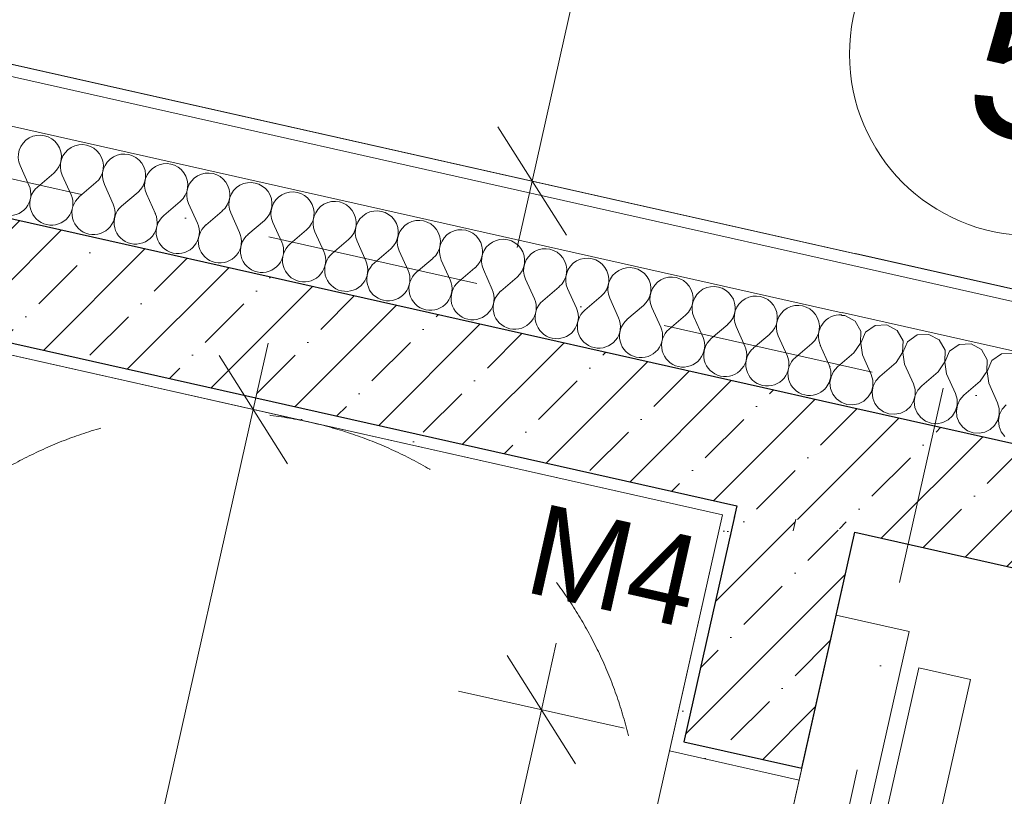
# Model space of a CAD drawing. Header units: millimetres. Extents: x -7218036 to -6523761, y 6117771 to 6337028.
# Tile 189 of 223: x -7148227 to -7146598, y 6143878 to 6145163. Entities that reach past the tile are written whole.
import ezdxf
from ezdxf.enums import TextEntityAlignment as Align

# ---------------------------------------------------------------- set-up
doc = ezdxf.new("R2010")
doc.units = ezdxf.units.MM
doc.header["$MEASUREMENT"] = 0
doc.linetypes.add('Штриховая', pattern=[564.444447, 282.222223, -282.222223])
doc.linetypes.add('Штрихпунктирная', pattern=[670.277762, 352.777767, -176.388884, 0, -141.111112])
for name, color, linetype in [('S - МОП.АР', 7, 'Continuous'), ('АР-Стены_внешние_.АР', 7, 'Continuous'), ('АР-Стены_внутренние_пилоны.АР', 7, 'Continuous'), ('АР-Чертеж-Оси_Осевые размеры.АР', 7, 'Continuous'), ('АР-Чертеж-Размеры.АР', 7, 'Continuous')]:
    doc.layers.add(name, color=color, linetype=linetype)
for name, color, linetype, lineweight in [('АР-вертикальная связь - Лифт.АР_Ном._пера__120', 7, 'Continuous', 0), ('АР-Стены_внешние_.АР_Ном._пера__1', 7, 'Continuous', 30), ('АР-Стены_внутренние_пилоны.АР_Ном._пера__1', 7, 'Continuous', 15), ('АР-Чертеж-Оси_Осевые размеры.АР_Ном._пера__120', 7, 'Continuous', 0), ('АР-Чертеж-Размеры.АР_Ном._пера__1', 7, 'Continuous', 0), ('Двери Archicad_Ном._пера__120', 7, 'Continuous', 0), ('Маркеры Дверей Archicad_Ном._пера__1', 7, 'Continuous', 0), ('МГН.АР_Ном._пера__1', 7, 'Continuous', 0), ('МГН.АР_Ном._пера__120', 7, 'Continuous', 0), ('Паспорта Зон Archicad_Ном._пера__1', 7, 'Continuous', 0)]:
    doc.layers.add(name, color=color, linetype=linetype, lineweight=lineweight)
doc.styles.add('РЎР“Р•РќР•Р\xa0Р\x98Р\xa0_РЎРўР\x98Р›Р¬_1', font='txt')
doc.styles.add('РЎР“Р•РќР•Р\xa0Р\x98Р\xa0_РЎРўР\x98Р›Р¬_2', font='GOTHIC.TTF')
doc.styles.add('РЎР“Р•РќР•Р\xa0Р\x98Р\xa0_РЎРўР\x98Р›Р¬_3', font='arial.ttf')
doc.dimstyles.new('СГЕНЕРИР_СТИЛЬ__1', dxfattribs={"dimtxt": 150, "dimasz": 142.5, "dimexe": 0.18, "dimexo": 0.0625, "dimgap": 0, "dimtad": 1, "dimdec": 0, "dimzin": 0, "dimdsep": 46, "dimtxsty": 'РЎР“Р•РќР•Р\xa0Р\x98Р\xa0_РЎРўР\x98Р›Р¬_2', "dimblk": 'ARROWHEAD_6', "dimblk1": 'ARROWHEAD_6', "dimblk2": 'ARROWHEAD_6', "dimcen": 0.09, "dimse1": 1, "dimse2": 1, "dimclrd": 7, "dimclre": 7, "dimclrt": 7, "dimazin": 0, "dimtfac": 1, "dimtdec": 4, "dimtmove": 0, "dimatfit": 3, "dimfxl": 1, "dimtolj": 1, "dimtzin": 0, "dimarcsym": 0})
pattern_1 = [(45, (-6566190.34, 6563027.8), (-111.369318, 111.369318), [0, -105, 0, -157.5]), (110, (-6565840.34, 6563027.8), (148.001588, 53.868173), [0, -77, 0, -133])]
pattern_2 = [(45, (-6566190.34, 6562677.8), (-84.852814, 84.852814), []), (45, (-6566232.77, 6562720.22), (-84.852814, 84.852814), [90, -30, 0, -30])]

# ---------------------------------------------------------------- blocks, each defined once
blk = doc.blocks.new('Переходной балкон_5_30_7', base_point=(-7148408.3, 6145738.3))
at = {"layer": 'Паспорта Зон Archicad_Ном._пера__1', "color": 7, "linetype": 'Continuous', "lineweight": 0}
blk.add_circle((-7146554, 6145106.1), 300, dxfattribs=at)
at = {"layer": 'Паспорта Зон Archicad_Ном._пера__1', "color": 7, "lineweight": 0, "style": 'РЎР“Р•РќР•Р\xa0Р\x98Р\xa0_РЎРўР\x98Р›Р¬_1'}
blk.add_attdef('ROOM_NUMBER', text='', height=250, rotation=347.3424, dxfattribs=at).set_placement((-7146554, 6145089.3), align=Align.MIDDLE_CENTER)
blk = doc.blocks.new('*X184', base_point=(-6566190.3, 6562677.8))
at = {"layer": 'АР-Стены_внешние_.АР_Ном._пера__1', "color": 7, "linetype": 'Continuous', "lineweight": 0}
for p, q in [((-7148226.4, 6144921.8), (-7148211.8, 6144889.3)), ((-7148170.7, 6144909.3), (-7148197.9, 6144886.1)), ((-7148156.7, 6144906.2), (-7148142.1, 6144873.6)), ((-7148101, 6144893.7), (-7148128.2, 6144870.5)), ((-7148087.1, 6144890.5), (-7148072.4, 6144858)), ((-7148031.3, 6144878), (-7148058.5, 6144854.8)), ((-7148017.4, 6144874.9), (-7148002.7, 6144842.3)), ((-7147961.6, 6144862.4), (-7147988.8, 6144839.2)), ((-7147947.7, 6144859.2), (-7147933, 6144826.7)), ((-7147891.9, 6144846.7), (-7147919.1, 6144823.5)), ((-7147878, 6144843.6), (-7147863.3, 6144811)), ((-7147822.2, 6144831.1), (-7147849.4, 6144807.9)), ((-7147808.3, 6144827.9), (-7147793.6, 6144795.4)), ((-7147752.5, 6144815.4), (-7147779.7, 6144792.2)), ((-7147738.6, 6144812.3), (-7147723.9, 6144779.7)), ((-7147682.8, 6144799.8), (-7147710, 6144776.6)), ((-7147668.9, 6144796.6), (-7147654.3, 6144764)), ((-7147613.1, 6144784.1), (-7147640.3, 6144760.9)), ((-7147599.2, 6144781), (-7147584.6, 6144748.4)), ((-7147543.5, 6144768.4), (-7147570.6, 6144745.3)), ((-7147529.5, 6144765.3), (-7147514.9, 6144732.7)), ((-7147473.8, 6144752.8), (-7147500.9, 6144729.6)), ((-7147459.8, 6144749.7), (-7147445.2, 6144717.1)), ((-7147404.1, 6144737.1), (-7147431.2, 6144714)), ((-7147390.1, 6144734), (-7147375.5, 6144701.4)), ((-7147334.4, 6144721.5), (-7147361.5, 6144698.3)), ((-7147320.4, 6144718.4), (-7147305.8, 6144685.8)), ((-7147264.7, 6144705.8), (-7147291.9, 6144682.7)), ((-7147250.7, 6144702.7), (-7147236.1, 6144670.1)), ((-7147195, 6144690.2), (-7147222.2, 6144667)), ((-7147181.1, 6144687.1), (-7147166.4, 6144654.5)), ((-7147125.3, 6144674.5), (-7147152.5, 6144651.4)), ((-7147111.4, 6144671.4), (-7147096.7, 6144638.8)), ((-7147055.6, 6144658.9), (-7147082.8, 6144635.7)), ((-7147041.7, 6144655.8), (-7147027, 6144623.2)), ((-7146985.9, 6144643.2), (-7147013.1, 6144620.1)), ((-7146972, 6144640.1), (-7146957.3, 6144607.5)), ((-7146916.2, 6144627.6), (-7146943.4, 6144604.4)), ((-7146902.3, 6144624.5), (-7146887.6, 6144591.9))]:
    blk.add_line(p, q, dxfattribs=at)
for centre, start, end in [((-7148193.9, 6144936.5), 310.4725, 204.2123), ((-7148124.2, 6144920.8), 310.4725, 204.2123), ((-7148054.5, 6144905.2), 310.4725, 204.2123), ((-7147984.8, 6144889.5), 310.4725, 204.2123), ((-7147915.1, 6144873.9), 310.4725, 204.2123), ((-7148244.4, 6144874.6), 257.3424, 24.2123), ((-7148174.7, 6144859), 130.4725, 257.3424), ((-7147845.4, 6144858.2), 310.4725, 204.2123), ((-7147775.7, 6144842.6), 310.4725, 204.2123), ((-7148174.7, 6144859), 257.3424, 24.2123), ((-7148105, 6144843.3), 130.4725, 257.3424), ((-7147706, 6144826.9), 310.4725, 204.2123), ((-7148105, 6144843.3), 257.3424, 24.2123), ((-7148035.3, 6144827.7), 130.4725, 257.3424), ((-7147636.3, 6144811.3), 310.4725, 204.2123), ((-7148035.3, 6144827.7), 257.3424, 24.2123), ((-7147965.6, 6144812), 130.4725, 257.3424), ((-7147566.6, 6144795.6), 310.4725, 204.2123), ((-7147965.6, 6144812), 257.3424, 24.2123), ((-7147895.9, 6144796.4), 130.4725, 257.3424), ((-7147496.9, 6144780), 310.4725, 204.2123), ((-7147895.9, 6144796.4), 257.3424, 24.2123), ((-7147826.2, 6144780.7), 130.4725, 257.3424), ((-7147427.3, 6144764.3), 310.4725, 204.2123), ((-7147826.2, 6144780.7), 257.3424, 24.2123), ((-7147756.5, 6144765.1), 130.4725, 257.3424), ((-7147357.6, 6144748.7), 310.4725, 204.2123), ((-7147756.5, 6144765.1), 257.3424, 24.2123), ((-7147686.8, 6144749.4), 130.4725, 257.3424), ((-7147686.8, 6144749.4), 257.3424, 24.2123), ((-7147287.9, 6144733), 310.4725, 204.2123), ((-7147617.1, 6144733.8), 130.4725, 257.3424), ((-7147617.1, 6144733.8), 257.3424, 24.2123), ((-7147218.2, 6144717.4), 310.4725, 204.2123), ((-7147547.4, 6144718.1), 130.4725, 257.3424), ((-7147547.4, 6144718.1), 257.3424, 24.2123), ((-7147148.5, 6144701.7), 310.4725, 204.2123), ((-7147477.7, 6144702.4), 130.4725, 257.3424), ((-7147477.7, 6144702.4), 257.3424, 24.2123), ((-7147078.8, 6144686.1), 310.4725, 204.2123), ((-7147408.1, 6144686.8), 130.4725, 257.3424), ((-7147408.1, 6144686.8), 257.3424, 24.2123), ((-7147009.1, 6144670.4), 310.4725, 204.2123), ((-7147338.4, 6144671.1), 130.4725, 257.3424), ((-7147338.4, 6144671.1), 257.3424, 24.2123), ((-7147268.7, 6144655.5), 130.4725, 257.3424), ((-7146939.4, 6144654.8), 310.4725, 204.2123), ((-7147268.7, 6144655.5), 257.3424, 24.2123), ((-7147199, 6144639.8), 130.4725, 257.3424), ((-7146869.7, 6144639.1), 85.3355, 204.2123), ((-7147199, 6144639.8), 257.3424, 24.2123), ((-7147129.3, 6144624.2), 130.4725, 257.3424), ((-7147129.3, 6144624.2), 257.3424, 24.2123), ((-7147059.6, 6144608.5), 130.4725, 257.3424), ((-7147059.6, 6144608.5), 257.3424, 24.2123), ((-7146989.9, 6144592.9), 130.4725, 257.3424), ((-7146989.9, 6144592.9), 257.3424, 24.2123), ((-7146920.2, 6144577.2), 130.4725, 257.3424), ((-7146920.2, 6144577.2), 17.9195, 24.2123), ((-7146920.2, 6144577.2), 257.3424, 316.7652)]:
    blk.add_arc(centre, 35.7, start, end, dxfattribs=at)
blk = doc.blocks.new('Стена_60_7', base_point=(-7153792.1, 6145875.3))
at = {"layer": 'АР-Стены_внешние_.АР', "linetype": 'Continuous', "lineweight": 0, "true_color": 0x000000}
h = blk.add_hatch(dxfattribs=at)
h.set_pattern_fill('ЖЕЛЕЗОБЕТОН__PROJECT__0007', color=18, style=0, pattern_type=2)
h.set_pattern_definition(pattern_2)
h.paths.add_polyline_path([(-7149533.3, 6145123.8), (-7149577.1, 6144928.7), (-7147040.2, 6144358.9), (-7146996.4, 6144554.1)])
h = blk.add_hatch(dxfattribs=at)
h.set_pattern_fill('ШТУКАТУРКА__ГИПС_01_0007', color=18, style=0, pattern_type=2)
h.set_pattern_definition(pattern_1)
h.paths.add_polyline_path([(-7149249.7, 6144834.7), (-7147064.1, 6144343.8), (-7147059.7, 6144363.3), (-7149245.3, 6144854.2)])
h = blk.add_hatch(dxfattribs=at)
h.set_pattern_fill('ЖЕЛЕЗОБЕТОН__PROJECT__0007', color=18, style=0, pattern_type=2)
h.set_pattern_definition(pattern_2)
h.paths.add_polyline_path([(-7147040.2, 6144358.9), (-7146942.6, 6144337), (-7146898.8, 6144532.2), (-7146996.4, 6144554.1)])
h = blk.add_hatch(dxfattribs=at)
h.set_pattern_fill('ШТУКАТУРКА__ГИПС_01_0007', color=18, style=0, pattern_type=2)
h.set_pattern_definition(pattern_1)
h.paths.add_polyline_path([(-7147064.1, 6144343.8), (-7147044.6, 6144339.4), (-7147040.2, 6144358.9), (-7147059.7, 6144363.3)])
at = {"layer": 'АР-Стены_внешние_.АР_Ном._пера__1', "color": 7, "linetype": 'Continuous', "lineweight": 0}
for p, q in [((-7146848.4, 6144756.6), (-7149482.9, 6145348.2)), ((-7146865.9, 6144678.5), (-7149500.4, 6145270.2))]:
    blk.add_line(p, q, dxfattribs=at)
at = {"layer": 'АР-Стены_внешние_.АР_Ном._пера__1', "color": 7, "linetype": 'Continuous', "lineweight": 30}
for p, q in [((-7146996.4, 6144554.1), (-7149533.3, 6145123.8)), ((-7149264.9, 6144858.6), (-7147040.2, 6144358.9)), ((-7146898.8, 6144532.2), (-7146996.4, 6144554.1)), ((-7147040.2, 6144358.9), (-7147044.6, 6144339.4))]:
    blk.add_line(p, q, dxfattribs=at)
at = {"layer": 'АР-Стены_внешние_.АР_Ном._пера__1', "color": 7, "linetype": 'Continuous', "lineweight": 0, "flags": 128}
for points in [[(-7146844, 6144776.1), (-7149478.5, 6145367.7)], [(-7149249.7, 6144834.7), (-7147064.1, 6144343.8)], [(-7146942.6, 6144337), (-7146947, 6144317.5)]]:
    blk.add_lwpolyline(points, dxfattribs=at)
at = {"layer": 'АР-Стены_внешние_.АР', "color": 7, "lineweight": 0}
blk.add_blockref('*X184', (-6566190.3, 6562677.8), dxfattribs=at)
blk = doc.blocks.new('Маркер ДВ 23[7]_7', base_point=(-7147036.8, 6143461.4))
at = {"layer": 'Маркеры Дверей Archicad_Ном._пера__1', "color": 7, "lineweight": 0, "insert": (-7147122.2, 6143294), "char_height": 150, "attachment_point": 7, "rotation": 77.3411, "style": 'РЎР“Р•РќР•Р\xa0Р\x98Р\xa0_РЎРўР\x98Р›Р¬_3'}
blk.add_mtext('\\A1;{\\pql;\\pt0;\\fArial|b0|i0|c204|p0;\\W1.000000;EI60\\fArial|b0|i0|c204|p0;\\W1.000000;\\fArial|b0|i0|c204|p0;\\H0.666667x;\\W1.000000;\\fArial|b0|i0|c204|p0;\\H1.500000x;\\W1.000000;}', dxfattribs=at)
blk = doc.blocks.new('Прямоугольный Дверной Проем 23[17]_7', base_point=(-6566190.3, 6562677.8))
at = {"layer": 'Двери Archicad_Ном._пера__120', "color": 7, "linetype": 'Continuous', "lineweight": 0}
for p, q in [((-7147147.4, 6143973.1), (-7147151.8, 6143953.5)), ((-7146937.1, 6143905.3), (-7147151.8, 6143953.5)), ((-7147355.6, 6143046.2), (-7147351.2, 6143065.7)), ((-7147136.5, 6143017.5), (-7147351.2, 6143065.7))]:
    blk.add_line(p, q, dxfattribs=at)
at = {"layer": 'Маркеры Дверей Archicad_Ном._пера__1', "color": 7, "lineweight": 0}
blk.add_blockref('Маркер ДВ 23[7]_7', (-7147036.8, 6143461.4), dxfattribs=at)
blk = doc.blocks.new('Стена_61_7', base_point=(-7146942.6, 6144337))
at = {"layer": 'АР-Стены_внутренние_пилоны.АР', "linetype": 'Continuous', "lineweight": 0, "true_color": 0x000000}
h = blk.add_hatch(dxfattribs=at)
h.set_pattern_fill('ЖЕЛЕЗОБЕТОН__PROJECT__0007', color=18, style=0, pattern_type=2)
h.set_pattern_definition(pattern_2)
h.paths.add_polyline_path([(-7147044.6, 6144339.4), (-7146947, 6144317.5), (-7146942.6, 6144337), (-7147040.2, 6144358.9)])
h = blk.add_hatch(dxfattribs=at)
h.set_pattern_fill('ШТУКАТУРКА__ГИПС_01_0007', color=18, style=0, pattern_type=2)
h.set_pattern_definition(pattern_1)
h.paths.add_polyline_path([(-7147147.4, 6143973.1), (-7147127.9, 6143968.7), (-7147044.2, 6144341.2), (-7147064.1, 6144343.8)])
h = blk.add_hatch(dxfattribs=at)
h.set_pattern_fill('ЖЕЛЕЗОБЕТОН__PROJECT__0007', color=18, style=0, pattern_type=2)
h.set_pattern_definition(pattern_2)
h.paths.add_polyline_path([(-7147044.2, 6144341.2), (-7147127.9, 6143968.7), (-7146932.7, 6143924.8), (-7146845.1, 6144315.1)])
h = blk.add_hatch(dxfattribs=at)
h.set_pattern_fill('ШТУКАТУРКА__ГИПС_01_0007', color=18, style=0, pattern_type=2)
h.set_pattern_definition(pattern_1)
h.paths.add_polyline_path([(-7147151.8, 6143953.5), (-7146937.1, 6143905.3), (-7146932.7, 6143924.8), (-7147127.9, 6143968.7), (-7147147.4, 6143973.1)])
at = {"layer": 'АР-Стены_внешние_.АР_Ном._пера__1', "color": 7, "linetype": 'Continuous', "lineweight": 30}
blk.add_line((-7147040.2, 6144358.9), (-7147044.6, 6144339.4), dxfattribs=at)
at = {"layer": 'АР-Стены_внутренние_пилоны.АР_Ном._пера__1', "color": 7, "linetype": 'Continuous', "lineweight": 30}
for p, q in [((-7147044.2, 6144341.2), (-7147127.9, 6143968.7)), ((-7147127.9, 6143968.7), (-7146932.7, 6143924.8))]:
    blk.add_line(p, q, dxfattribs=at)
at = {"layer": 'АР-Стены_внутренние_пилоны.АР_Ном._пера__1', "color": 7, "linetype": 'Continuous', "lineweight": 0}
for p, q in [((-7147147.4, 6143973.1), (-7147151.8, 6143953.5)), ((-7146937.1, 6143905.3), (-7147151.8, 6143953.5)), ((-7146932.7, 6143924.8), (-7146937.1, 6143905.3))]:
    blk.add_line(p, q, dxfattribs=at)
at = {"layer": 'АР-Стены_внутренние_пилоны.АР_Ном._пера__1', "color": 7, "linetype": 'Continuous', "lineweight": 0, "flags": 128}
blk.add_lwpolyline([(-7147064.1, 6144343.8), (-7147147.4, 6143973.1)], dxfattribs=at)
at = {"layer": 'АР-Стены_внутренние_пилоны.АР_Ном._пера__1', "color": 7, "linetype": 'Continuous', "lineweight": 30, "flags": 128}
blk.add_lwpolyline([(-7146932.7, 6143924.8), (-7146845.1, 6144315.1)], dxfattribs=at)
at = {"layer": 'Двери Archicad_Ном._пера__120', "color": 7, "linetype": 'Continuous', "lineweight": 0}
blk.add_blockref('Прямоугольный Дверной Проем 23[17]_7', (-6566190.3, 6562677.8), dxfattribs=at)
blk = doc.blocks.new('*X347', base_point=(-6566190.3, 6562677.8))
at = {"layer": 'АР-Стены_внешние_.АР_Ном._пера__1', "color": 7, "linetype": 'Continuous', "lineweight": 0}
for p, q in [((-7146861.9, 6144673.9), (-7146867, 6144673.7)), ((-7146844.7, 6144664.6), (-7146861.9, 6144673.9)), ((-7146835, 6144647.7), (-7146844.7, 6144664.6)), ((-7146811.7, 6144657.2), (-7146827.7, 6144646)), ((-7146792.2, 6144658.3), (-7146811.7, 6144657.2)), ((-7146775, 6144649), (-7146792.2, 6144658.3)), ((-7146835.7, 6144628.2), (-7146835, 6144647.7)), ((-7146827.7, 6144646), (-7146835.4, 6144628.1)), ((-7146765.3, 6144632), (-7146775, 6144649)), ((-7146742, 6144641.6), (-7146758, 6144630.4)), ((-7146722.5, 6144642.6), (-7146742, 6144641.6)), ((-7146705.3, 6144633.3), (-7146722.5, 6144642.6)), ((-7146846.5, 6144611.9), (-7146835.7, 6144628.2)), ((-7146835.4, 6144628.1), (-7146832.6, 6144608.8)), ((-7146766, 6144612.5), (-7146765.3, 6144632)), ((-7146758, 6144630.4), (-7146765.7, 6144612.5)), ((-7146695.7, 6144616.4), (-7146705.3, 6144633.3)), ((-7146672.3, 6144625.9), (-7146688.3, 6144614.7)), ((-7146652.8, 6144627), (-7146672.3, 6144625.9)), ((-7146635.7, 6144617.7), (-7146652.8, 6144627)), ((-7146626, 6144600.7), (-7146635.7, 6144617.7)), ((-7146846.5, 6144611.9), (-7146873.7, 6144588.7)), ((-7146832.6, 6144608.8), (-7146817.9, 6144576.2)), ((-7146776.8, 6144596.3), (-7146766, 6144612.5)), ((-7146765.7, 6144612.5), (-7146762.9, 6144593.1)), ((-7146696.3, 6144596.9), (-7146695.7, 6144616.4)), ((-7146688.3, 6144614.7), (-7146696, 6144596.8)), ((-7146602.6, 6144610.2), (-7146618.6, 6144599.1)), ((-7146583.1, 6144611.3), (-7146602.6, 6144610.2)), ((-7146884.9, 6144582.4), (-7146886.4, 6144587.6)), ((-7146873.7, 6144588.7), (-7146880.2, 6144581.4)), ((-7146776.8, 6144596.3), (-7146804, 6144573.1)), ((-7146762.9, 6144593.1), (-7146748.2, 6144560.6)), ((-7146707.1, 6144580.6), (-7146696.3, 6144596.9)), ((-7146696, 6144596.8), (-7146693.2, 6144577.5)), ((-7146626.6, 6144581.2), (-7146626, 6144600.7)), ((-7146618.6, 6144599.1), (-7146626.3, 6144581.2)), ((-7146887.4, 6144563.1), (-7146884.8, 6144572.6)), ((-7146884.5, 6144572.5), (-7146886.2, 6144562.8)), ((-7146884.8, 6144572.6), (-7146884.9, 6144582.4)), ((-7146880.2, 6144581.4), (-7146884.5, 6144572.5)), ((-7146815.2, 6144566.8), (-7146817.9, 6144576.2)), ((-7146804, 6144573.1), (-7146810.5, 6144565.7)), ((-7146707.1, 6144580.6), (-7146734.3, 6144557.4)), ((-7146693.2, 6144577.5), (-7146678.6, 6144544.9)), ((-7146637.5, 6144565), (-7146626.6, 6144581.2)), ((-7146626.3, 6144581.2), (-7146623.5, 6144561.8)), ((-7146894.1, 6144553.2), (-7146892.5, 6144554.6)), ((-7146892.5, 6144554.6), (-7146887.4, 6144563.1)), ((-7146886.2, 6144562.8), (-7146885.2, 6144553)), ((-7146885.2, 6144553), (-7146881.5, 6144543.9)), ((-7146817.7, 6144547.4), (-7146815.1, 6144556.9)), ((-7146814.8, 6144556.9), (-7146816.5, 6144547.1)), ((-7146815.1, 6144556.9), (-7146815.2, 6144566.8)), ((-7146810.5, 6144565.7), (-7146814.8, 6144556.9)), ((-7146745.5, 6144551.1), (-7146748.2, 6144560.6)), ((-7146734.3, 6144557.4), (-7146740.9, 6144550.1)), ((-7146637.5, 6144565), (-7146664.6, 6144541.8)), ((-7146623.5, 6144561.8), (-7146608.9, 6144529.3)), ((-7146881.5, 6144543.9), (-7146875.5, 6144536.1)), ((-7146875.5, 6144536.1), (-7146867.6, 6144530.2)), ((-7146830.1, 6144532.3), (-7146822.8, 6144539)), ((-7146822.8, 6144539), (-7146817.7, 6144547.4)), ((-7146816.5, 6144547.1), (-7146815.5, 6144537.3)), ((-7146815.5, 6144537.3), (-7146811.8, 6144528.2)), ((-7146748, 6144531.8), (-7146745.4, 6144541.3)), ((-7146745.1, 6144541.2), (-7146746.8, 6144531.5)), ((-7146745.4, 6144541.3), (-7146745.5, 6144551.1)), ((-7146740.9, 6144550.1), (-7146745.1, 6144541.2)), ((-7146675.8, 6144535.5), (-7146678.6, 6144544.9)), ((-7146664.6, 6144541.8), (-7146671.2, 6144534.4)), ((-7146867.6, 6144530.2), (-7146858.3, 6144526.7)), ((-7146858.3, 6144526.7), (-7146848.5, 6144525.9)), ((-7146848.5, 6144525.9), (-7146838.9, 6144527.8)), ((-7146838.9, 6144527.8), (-7146830.1, 6144532.3)), ((-7146811.8, 6144528.2), (-7146805.8, 6144520.4)), ((-7146805.8, 6144520.4), (-7146797.9, 6144514.5)), ((-7146760.4, 6144516.6), (-7146753.2, 6144523.3)), ((-7146753.2, 6144523.3), (-7146748, 6144531.8)), ((-7146746.8, 6144531.5), (-7146745.8, 6144521.7)), ((-7146745.8, 6144521.7), (-7146742.1, 6144512.5)), ((-7146678.3, 6144516.1), (-7146675.7, 6144525.6)), ((-7146675.4, 6144525.5), (-7146677.1, 6144515.8)), ((-7146675.7, 6144525.6), (-7146675.8, 6144535.5)), ((-7146671.2, 6144534.4), (-7146675.4, 6144525.5)), ((-7146606.1, 6144519.8), (-7146608.9, 6144529.3)), ((-7146606, 6144510), (-7146606.1, 6144519.8)), ((-7146594.9, 6144526.1), (-7146601.5, 6144518.8)), ((-7146797.9, 6144514.5), (-7146788.6, 6144511.1)), ((-7146788.6, 6144511.1), (-7146778.8, 6144510.3)), ((-7146778.8, 6144510.3), (-7146769.2, 6144512.2)), ((-7146769.2, 6144512.2), (-7146760.4, 6144516.6)), ((-7146742.1, 6144512.5), (-7146736.1, 6144504.8)), ((-7146736.1, 6144504.8), (-7146728.2, 6144498.9)), ((-7146690.7, 6144501), (-7146683.5, 6144507.7)), ((-7146683.5, 6144507.7), (-7146678.3, 6144516.1)), ((-7146677.1, 6144515.8), (-7146676.1, 6144506)), ((-7146676.1, 6144506), (-7146672.4, 6144496.9)), ((-7146608.7, 6144500.5), (-7146606, 6144510)), ((-7146605.7, 6144509.9), (-7146607.4, 6144500.2)), ((-7146601.5, 6144518.8), (-7146605.7, 6144509.9)), ((-7146728.2, 6144498.9), (-7146719, 6144495.4)), ((-7146719, 6144495.4), (-7146709.1, 6144494.6)), ((-7146709.1, 6144494.6), (-7146699.5, 6144496.5)), ((-7146699.5, 6144496.5), (-7146690.7, 6144501)), ((-7146672.4, 6144496.9), (-7146666.4, 6144489.1)), ((-7146666.4, 6144489.1), (-7146658.5, 6144483.2)), ((-7146621, 6144485.3), (-7146613.8, 6144492)), ((-7146613.8, 6144492), (-7146608.7, 6144500.5)), ((-7146607.4, 6144500.2), (-7146606.4, 6144490.4)), ((-7146606.4, 6144490.4), (-7146602.7, 6144481.2)), ((-7146658.5, 6144483.2), (-7146649.3, 6144479.8)), ((-7146649.3, 6144479.8), (-7146639.4, 6144479)), ((-7146639.4, 6144479), (-7146629.8, 6144480.9)), ((-7146629.8, 6144480.9), (-7146621, 6144485.3)), ((-7146602.7, 6144481.2), (-7146596.7, 6144473.4))]:
    blk.add_line(p, q, dxfattribs=at)
blk = doc.blocks.new('Стена_155_7', base_point=(-7146942.6, 6144337))
at = {"layer": 'АР-Стены_внешние_.АР', "linetype": 'Continuous', "lineweight": 0, "true_color": 0x000000}
h = blk.add_hatch(dxfattribs=at)
h.set_pattern_fill('ЖЕЛЕЗОБЕТОН__PROJECT__0007', color=18, style=0, pattern_type=2)
h.set_pattern_definition(pattern_2)
h.paths.add_polyline_path([(-7145045, 6144115.8), (-7146898.8, 6144532.2), (-7146942.6, 6144337), (-7145088.8, 6143920.7)])
at = {"layer": 'АР-Стены_внешние_.АР_Ном._пера__1', "color": 7, "linetype": 'Continuous', "lineweight": 0}
for p, q in [((-7144653.1, 6144263.5), (-7146848.4, 6144756.6)), ((-7144817, 6144218.4), (-7146865.9, 6144678.5))]:
    blk.add_line(p, q, dxfattribs=at)
at = {"layer": 'АР-Стены_внешние_.АР_Ном._пера__1', "color": 7, "linetype": 'Continuous', "lineweight": 30}
blk.add_line((-7145045, 6144115.8), (-7146898.8, 6144532.2), dxfattribs=at)
at = {"layer": 'АР-Стены_внешние_.АР_Ном._пера__1', "color": 7, "linetype": 'Continuous', "lineweight": 0, "flags": 128}
blk.add_lwpolyline([(-7144570.7, 6144265.5), (-7146844, 6144776.1)], dxfattribs=at)
at = {"layer": 'АР-Стены_внешние_.АР_Ном._пера__1', "color": 7, "linetype": 'Continuous', "lineweight": 30, "flags": 128}
blk.add_lwpolyline([(-7146845.1, 6144315.1), (-7145088.8, 6143920.7)], dxfattribs=at)
at = {"layer": 'АР-Стены_внешние_.АР', "color": 7, "lineweight": 0}
blk.add_blockref('*X347', (-6566190.3, 6562677.8), dxfattribs=at)
blk = doc.blocks.new('Стандартный Маркер Сетки[12]_7', base_point=(-7146699.2, 6144553.5))
at = {"layer": 'АР-Чертеж-Оси_Осевые размеры.АР_Ном._пера__120', "color": 7, "linetype": 'Штрихпунктирная', "lineweight": 0}
blk.add_line((-7146918.4, 6143577.8), (-7146699.2, 6144553.5), dxfattribs=at)
at = {"layer": 'АР-Чертеж-Оси_Осевые размеры.АР_Ном._пера__120', "color": 7, "lineweight": 0, "style": 'РЎР“Р•РќР•Р\xa0Р\x98Р\xa0_РЎРўР\x98Р›Р¬_2'}
blk.add_attdef('AC_MarkerText_1', text='', height=350, rotation=347.3417, dxfattribs=at).set_placement((-7151735.8, 6121998.2), align=Align.TOP_CENTER)
blk = doc.blocks.new('Стандартный Маркер Сетки[75]_7', base_point=(-7146699.2, 6144553.5))
at = {"layer": 'АР-Чертеж-Оси_Осевые размеры.АР_Ном._пера__120', "color": 7, "linetype": 'Штрихпунктирная', "lineweight": 0}
blk.add_line((-7146918.4, 6143577.8), (-7146699.2, 6144553.5), dxfattribs=at)
at = {"layer": 'АР-Чертеж-Оси_Осевые размеры.АР_Ном._пера__120', "color": 7, "lineweight": 0, "style": 'РЎР“Р•РќР•Р\xa0Р\x98Р\xa0_РЎРўР\x98Р›Р¬_2'}
blk.add_attdef('AC_MarkerText_1', text='', height=350, rotation=347.3417, dxfattribs=at).set_placement((-7151735.8, 6121998.2), align=Align.TOP_CENTER)
blk = doc.blocks.new('*D478', base_point=(-6566190.3, 6562677.8))
at = {"layer": 'АР-Чертеж-Размеры.АР_Ном._пера__1', "color": 7, "linetype": 'Continuous', "lineweight": 0, "transparency": 16777216}
for p, q in [((-7147010.6, 6143578), (-7146949, 6143852.5)), ((-7146890.2, 6143772), (-7147069.4, 6143658.5)), ((-7147089.6, 6143739.9), (-7146979.8, 6143715.2)), ((-7146979.8, 6143715.2), (-7145223.5, 6143320.8)), ((-7145254.4, 6143183.6), (-7145192.7, 6143458)), ((-7145313.2, 6143264.1), (-7145133.9, 6143377.5)), ((-7145223.5, 6143320.8), (-7145113.8, 6143296.1))]:
    blk.add_line(p, q, dxfattribs=at)
at = {"layer": 'АР-Чертеж-Размеры.АР_Ном._пера__1', "color": 7, "lineweight": 0, "transparency": 16777216, "insert": (-7146353, 6143605.2), "char_height": 150, "attachment_point": 7, "rotation": 347.3417, "style": 'РЎР“Р•РќР•Р\xa0Р\x98Р\xa0_РЎРўР\x98Р›Р¬_2'}
blk.add_mtext('\\A1;{\\pql;\\fCentury Gothic|b0|i0|c204|p0;\\W1.000000;1\xa0800}', dxfattribs=at)
blk = doc.blocks.new('ARROWHEAD_6')
at = {"color": 0, "linetype": 'Continuous', "lineweight": 0}
for p, q in [((-0.5, -0.5), (0.5, 0.5)), ((0, 0), (-1, 0))]:
    blk.add_line(p, q, dxfattribs=at)
blk = doc.blocks.new('*D498', base_point=(-6566190.3, 6562677.8))
at = {"layer": 'АР-Чертеж-Размеры.АР_Ном._пера__1', "color": 7, "linetype": 'Continuous', "lineweight": 0, "transparency": 16777216}
for p, q in [((-7153609.8, 6147371.4), (-7153671.4, 6147097)), ((-7153551, 6147291), (-7153730.2, 6147177.5)), ((-7153640.6, 6147234.2), (-7153750.4, 6147258.9)), ((-7144547.1, 6145191.9), (-7153640.6, 6147234.2)), ((-7144516.3, 6145329.1), (-7144577.9, 6145054.7)), ((-7144636.7, 6145135.1), (-7144457.5, 6145248.6)), ((-7144437.3, 6145167.2), (-7144547.1, 6145191.9))]:
    blk.add_line(p, q, dxfattribs=at)
at = {"layer": 'АР-Чертеж-Размеры.АР_Ном._пера__1', "color": 7, "lineweight": 0, "transparency": 16777216, "insert": (-7149345.2, 6146300.2), "char_height": 150, "attachment_point": 7, "rotation": 347.3417, "style": 'РЎР“Р•РќР•Р\xa0Р\x98Р\xa0_РЎРўР\x98Р›Р¬_2'}
blk.add_mtext('\\A1;{\\pql;\\fCentury Gothic|b0|i0|c204|p0;\\W1.000000;9\xa0320}', dxfattribs=at)
blk = doc.blocks.new('*D499', base_point=(-6566190.3, 6562677.8))
at = {"layer": 'АР-Чертеж-Размеры.АР_Ном._пера__1', "color": 7, "linetype": 'Continuous', "lineweight": 0, "transparency": 16777216}
for p, q in [((-7147116, 6146067.3), (-7147091.4, 6146177.1)), ((-7147059.3, 6145977.7), (-7147172.8, 6146157)), ((-7146978.8, 6146036.5), (-7147253.2, 6146098.2)), ((-7147379.1, 6144896.2), (-7147116, 6146067.3)), ((-7147435.8, 6144985.8), (-7147322.3, 6144806.6)), ((-7147241.9, 6144865.4), (-7147516.3, 6144927)), ((-7147403.7, 6144786.4), (-7147379.1, 6144896.2))]:
    blk.add_line(p, q, dxfattribs=at)
at = {"layer": 'АР-Чертеж-Размеры.АР_Ном._пера__1', "color": 7, "lineweight": 0, "transparency": 16777216, "insert": (-7147334.8, 6145230.4), "char_height": 150, "attachment_point": 7, "rotation": 77.3411, "style": 'РЎР“Р•РќР•Р\xa0Р\x98Р\xa0_РЎРўР\x98Р›Р¬_2'}
blk.add_mtext('\\A1;{\\pql;\\fCentury Gothic|b0|i0|c204|p0;\\W1.000000;1\xa0200}', dxfattribs=at)
blk = doc.blocks.new('*D572', base_point=(-6566190.3, 6562677.8))
at = {"layer": 'АР-Чертеж-Размеры.АР_Ном._пера__1', "color": 7, "linetype": 'Continuous', "lineweight": 0, "transparency": 16777216}
for p, q in [((-7147815.9, 6144627.9), (-7147840.6, 6144518.2)), ((-7147783.8, 6144428.6), (-7147897.3, 6144607.8)), ((-7147977.8, 6144549), (-7147703.4, 6144487.4)), ((-7147840.6, 6144518.2), (-7149057.8, 6139098.3)), ((-7149114.5, 6139187.9), (-7149001.1, 6139008.6)), ((-7149195, 6139129.1), (-7148920.6, 6139067.4)), ((-7149057.8, 6139098.3), (-7149082.4, 6138988.5))]:
    blk.add_line(p, q, dxfattribs=at)
at = {"layer": 'АР-Чертеж-Размеры.АР_Ном._пера__1', "color": 7, "lineweight": 0, "transparency": 16777216, "insert": (-7148536.4, 6141556.9), "char_height": 150, "attachment_point": 7, "rotation": 77.3423, "style": 'РЎР“Р•РќР•Р\xa0Р\x98Р\xa0_РЎРўР\x98Р›Р¬_2'}
blk.add_mtext('\\A1;{\\pql;\\fCentury Gothic|b0|i0|c204|p0;\\W1.000000;5\xa0555}', dxfattribs=at)
blk = doc.blocks.new('*D619', base_point=(-6566190.3, 6562677.8))
at = {"layer": 'АР-Чертеж-Размеры.АР_Ном._пера__1', "color": 7, "linetype": 'Continuous', "lineweight": 0, "transparency": 16777216}
for p, q in [((-7147339.3, 6144131.5), (-7147363.9, 6144021.7)), ((-7147307.2, 6143932.1), (-7147420.7, 6144111.3)), ((-7147501.2, 6144052.5), (-7147226.7, 6143990.9)), ((-7147363.9, 6144021.7), (-7147572.1, 6143094.8)), ((-7147628.9, 6143184.4), (-7147515.4, 6143005.2)), ((-7147709.3, 6143125.6), (-7147434.9, 6143064)), ((-7147572.1, 6143094.8), (-7147596.8, 6142985))]:
    blk.add_line(p, q, dxfattribs=at)
at = {"layer": 'АР-Чертеж-Размеры.АР_Ном._пера__1', "color": 7, "lineweight": 0, "transparency": 16777216, "insert": (-7147535.9, 6143393.1), "char_height": 150, "attachment_point": 7, "rotation": 77.3417, "style": 'РЎР“Р•РќР•Р\xa0Р\x98Р\xa0_РЎРўР\x98Р›Р¬_2'}
blk.add_mtext('\\A1;{\\pql;\\fCentury Gothic|b0|i0|c204|p0;\\W1.000000;950}', dxfattribs=at)
blk = doc.blocks.new('Стандартный Маркер Сетки[102]_7', base_point=(-7213545, 6159566.7))
at = {"layer": 'АР-Чертеж-Оси_Осевые размеры.АР_Ном._пера__120', "color": 7, "linetype": 'Штрихпунктирная', "lineweight": 0}
blk.add_line((-7212569.3, 6159347.6), (-7133628.1, 6141617.8), dxfattribs=at)
at = {"layer": 'АР-Чертеж-Оси_Осевые размеры.АР_Ном._пера__120', "color": 7, "lineweight": 0, "style": 'РЎР“Р•РќР•Р\xa0Р\x98Р\xa0_РЎРўР\x98Р›Р¬_2'}
for tag, p in [('AC_MarkerText_1_0', (-7213962.9, 6159857.4)), ('AC_MarkerText_1_1', (-7132094.6, 6141470.2))]:
    blk.add_attdef(tag, text='', height=350, rotation=347.3417, dxfattribs=at).set_placement(p, align=Align.TOP_CENTER)
blk = doc.blocks.new('Стандартный Маркер Сетки[105]_7', base_point=(-7213545, 6159566.7))
at = {"layer": 'АР-Чертеж-Оси_Осевые размеры.АР_Ном._пера__120', "color": 7, "linetype": 'Штрихпунктирная', "lineweight": 0}
blk.add_line((-7212569.3, 6159347.6), (-7133628.1, 6141617.8), dxfattribs=at)
at = {"layer": 'АР-Чертеж-Оси_Осевые размеры.АР_Ном._пера__120', "color": 7, "lineweight": 0, "style": 'РЎР“Р•РќР•Р\xa0Р\x98Р\xa0_РЎРўР\x98Р›Р¬_2'}
for tag, p in [('AC_MarkerText_1_0', (-7213962.9, 6159857.4)), ('AC_MarkerText_1_1', (-7132094.6, 6141470.2))]:
    blk.add_attdef(tag, text='', height=350, rotation=347.3417, dxfattribs=at).set_placement(p, align=Align.TOP_CENTER)
blk = doc.blocks.new('Стандартный Маркер Сетки[108]_7', base_point=(-7213545, 6159566.7))
at = {"layer": 'АР-Чертеж-Оси_Осевые размеры.АР_Ном._пера__120', "color": 7, "linetype": 'Штрихпунктирная', "lineweight": 0}
blk.add_line((-7212569.3, 6159347.6), (-7133628.1, 6141617.8), dxfattribs=at)
at = {"layer": 'АР-Чертеж-Оси_Осевые размеры.АР_Ном._пера__120', "color": 7, "lineweight": 0, "style": 'РЎР“Р•РќР•Р\xa0Р\x98Р\xa0_РЎРўР\x98Р›Р¬_2'}
for tag, p in [('AC_MarkerText_1_0', (-7213962.9, 6159857.4)), ('AC_MarkerText_1_1', (-7132094.6, 6141470.2))]:
    blk.add_attdef(tag, text='', height=350, rotation=347.3417, dxfattribs=at).set_placement(p, align=Align.TOP_CENTER)
blk = doc.blocks.new('Стандартный Маркер Сетки[111]_7', base_point=(-7213545, 6159566.7))
at = {"layer": 'АР-Чертеж-Оси_Осевые размеры.АР_Ном._пера__120', "color": 7, "linetype": 'Штрихпунктирная', "lineweight": 0}
blk.add_line((-7212569.3, 6159347.6), (-7133628.1, 6141617.8), dxfattribs=at)
at = {"layer": 'АР-Чертеж-Оси_Осевые размеры.АР_Ном._пера__120', "color": 7, "lineweight": 0, "style": 'РЎР“Р•РќР•Р\xa0Р\x98Р\xa0_РЎРўР\x98Р›Р¬_2'}
for tag, p in [('AC_MarkerText_1_0', (-7213962.9, 6159857.4)), ('AC_MarkerText_1_1', (-7132094.6, 6141470.2))]:
    blk.add_attdef(tag, text='', height=350, rotation=347.3417, dxfattribs=at).set_placement(p, align=Align.TOP_CENTER)

msp = doc.modelspace()

# ---------------------------------------------------------------- linework, layer by layer
at = {"layer": 'S - МОП.АР', "color": 254, "linetype": 'Continuous', "lineweight": 0, "true_color": 0xdadada, "flags": 128}
for points in [[(-7153576.802, 6147518.321), (-7153839.807, 6146347.361), (-7144746.304, 6144304.959), (-7144483.297, 6145476.011)], [(-7149559.985, 6142403.531), (-7150242.541, 6139364.332), (-7149735.228, 6139250.395), (-7148281.439, 6138923.899), (-7147925.393, 6140509.263), (-7147064.216, 6144343.831), (-7149249.698, 6144834.652), (-7149784.395, 6142453.932)]]:
    msp.add_lwpolyline(points, close=True, dxfattribs=at)
at = {"layer": 'АР-вертикальная связь - Лифт.АР_Ном._пера__120', "color": 7, "linetype": 'Continuous', "lineweight": 0, "flags": 128}
msp.add_lwpolyline([(-7147228.56, 6142607.648), (-7145472.31, 6142213.204), (-7145088.822, 6143920.669), (-7146845.072, 6144315.113)], close=True, dxfattribs=at)
at = {"layer": 'АР-вертикальная связь - Лифт.АР_Ном._пера__120', "color": 7, "linetype": 'Continuous', "lineweight": 0}
for points in [[(-7147097.056, 6142630.012), (-7147217.448, 6142657.051), (-7146875.869, 6144177.923), (-7146755.476, 6144150.884)], [(-7146653.94, 6144071.72), (-7146739.498, 6144090.936), (-7147061.358, 6142657.866), (-7146975.8, 6142638.65)]]:
    msp.add_lwpolyline(points, close=True, dxfattribs=at)
at = {"layer": 'МГН.АР_Ном._пера__120', "color": 7, "linetype": 'Continuous', "lineweight": 0, "flags": 128}
msp.add_lwpolyline([(-7147064.092, 6144343.804), (-7147370.882, 6142977.832), (-7148736.854, 6143284.622), (-7148430.064, 6144650.594)], close=True, dxfattribs=at)
at = {"layer": 'МГН.АР_Ном._пера__120', "color": 7, "linetype": 'Штриховая', "lineweight": 0}
msp.add_circle((-7147900.496, 6143814.218), 700, dxfattribs=at)

# ---------------------------------------------------------------- block references
at = {"layer": 'S - МОП.АР', "color": 7, "linetype": 'Continuous', "lineweight": 0}
msp.add_blockref('Переходной балкон_5_30_7', (-7148408.288, 6145738.306), dxfattribs=at).add_auto_attribs({'ROOM_NUMBER': '5'})
at = {"layer": 'АР-Стены_внешние_.АР', "color": 7, "lineweight": 0}
for name, p in [('Стена_60_7', (-7153792.062, 6145875.289)), ('Стена_155_7', (-7146942.64, 6144337.025))]:
    msp.add_blockref(name, p, dxfattribs=at)
at = {"layer": 'АР-Стены_внутренние_пилоны.АР', "color": 7, "lineweight": 0}
msp.add_blockref('Стена_61_7', (-7146942.64, 6144337.025), dxfattribs=at)
at = {"layer": 'АР-Чертеж-Оси_Осевые размеры.АР', "color": 8, "linetype": 'Continuous', "lineweight": 15}
for name, p in [('Стандартный Маркер Сетки[102]_7', (-7213545.006, 6159566.742)), ('Стандартный Маркер Сетки[105]_7', (-7213545.006, 6159566.742)), ('Стандартный Маркер Сетки[108]_7', (-7213545.006, 6159566.742)), ('Стандартный Маркер Сетки[111]_7', (-7213545.006, 6159566.742)), ('Стандартный Маркер Сетки[12]_7', (-7146699.218, 6144553.534)), ('Стандартный Маркер Сетки[75]_7', (-7146699.218, 6144553.534))]:
    msp.add_blockref(name, p, dxfattribs=at)

# ---------------------------------------------------------------- texts
at = {"layer": 'МГН.АР_Ном._пера__1', "color": 7, "linetype": 'Continuous', "lineweight": 0, "insert": (-7147243.48, 6144260.264), "char_height": 150, "attachment_point": 5, "rotation": 347.341723, "style": 'РЎР“Р•РќР•Р\xa0Р\x98Р\xa0_РЎРўР\x98Р›Р¬_2'}
msp.add_mtext('\\A1;{\\pqc;\\fCentury Gothic|b0|i0|c204|p0;\\W1.000000;М4}', dxfattribs=at)

# ---------------------------------------------------------------- dimensions: what is measured, and where the dimension line sits
at = {"layer": 'АР-Чертеж-Размеры.АР', "color": 7, "linetype": 'Continuous', "lineweight": 0}
for base, p1, p2, angle, picture, middle, turn in [((-7153640.611, 6147234.213), (-7144483.297, 6145476.011), (-7153576.802, 6147518.321), 167.341723, '*D498', (-7149077.714, 6146317.026), 347.341723), ((-7147116.027, 6146067.338), (-7150268.745, 6145545.221), (-7144483.297, 6145476.011), 77.34109, '*D499', (-7147351.54, 6145497.911), 77.34109), ((-7149057.797, 6139098.257), (-7150371.734, 6145086.643), (-7149261.998, 6139144.118), 257.342286, '*D572', (-7148553.17, 6141824.368), 77.342286), ((-7145223.55, 6143320.799), (-7146845.072, 6144315.113), (-7145088.822, 6143920.669), 347.341723, '*D478', (-7146085.526, 6143622.01), 347.341723), ((-7147572.125, 6143094.79), (-7146932.726, 6143924.85), (-7147140.916, 6142997.943), 257.341723, '*D619', (-7147571.538, 6143576.563), 77.341723)]:
    dim = msp.add_linear_dim(base=base, p1=p1, p2=p2, angle=angle, dimstyle='СГЕНЕРИР_СТИЛЬ__1', dxfattribs=at)
    dim.commit()
    dim.dimension.update_dxf_attribs({"geometry": picture, "text_midpoint": middle, "dimtype": 160, "text_rotation": turn})

doc.saveas('drawing.dxf')
